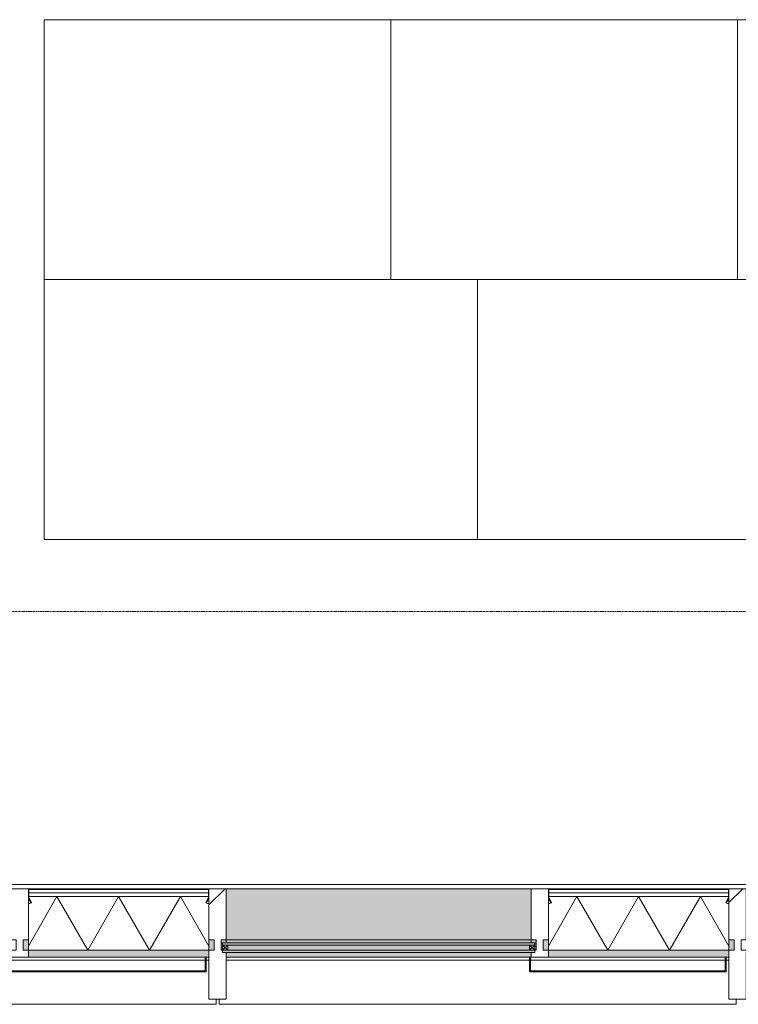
# Model space of a CAD drawing. Header units: millimetres. Extents: x -281 to 121694, y -16481 to 65128.
# Tile 5 of 256: x 11115 to 13602, y 8640 to 12050. Entities that reach past the tile are written whole.
import ezdxf

# ---------------------------------------------------------------- set-up
doc = ezdxf.new("R2010")
doc.units = ezdxf.units.MM
doc.linetypes.add('Grid Line', pattern=[12, 6, -2, 2, -2])
for name, color, linetype, lineweight in [('A--L$01A__Algemeen', 7, 'Continuous', 5), ('A--L$07A__Stramien', 1, 'Continuous', 5), ('A--L21__Buitenwanden', 3, 'Continuous', 5), ('A--L3__Afbouw', 2, 'Continuous', 5), ('A--L82__LosseGebruikersInvent', 1, 'Continuous', 5), ('A--LD21__DetailPenFijnHidden', 1, 'Continuous', 5)]:
    doc.layers.add(name, color=color, linetype=linetype, lineweight=lineweight)

# ---------------------------------------------------------------- blocks, each defined once
blk = doc.blocks.new('NLRS_21_CWP_glass panel _T_D__gen_cpz - NLRS_21_10_CWP_vliesgevel isolatie 30min_gen_cpz-73493174-L_80_ 14')
at = {"layer": 'A--L$01A__Algemeen'}
h = blk.add_hatch(dxfattribs=at)
h.set_pattern_fill('FP_121', color=256, style=0, pattern_type=2)
h.set_pattern_definition([(45, (-11457.5, -9040), (-449.013, 449.013), []), (45, (-11298.75, -9040), (0, 898.026), []), (45, (-11616.25, -9040), (0, 898.026), [])])
h.paths.add_polyline_path([(303.1, -48.8), (311.8, -33.7), (310.1, -32.7), (301.3, -47.8)])
h.paths.add_polyline_path([(-303.1, -48.8), (-301.3, -47.8), (-310.1, -32.7), (-311.8, -33.7), (-310.1, -36.7)])
h.paths.add_polyline_path([(310.5, -31.2), (312.5, -31.2), (312.5, -5), (310.5, -5)])
h.paths.add_polyline_path([(-310.5, -31.2), (-310.5, -5), (-312.5, -5), (-312.5, -31.2)])
h.paths.add_polyline_path([(134.6, -2), (307.5, -2), (307.5, 0), (-307.5, 0), (-307.5, -2), (-238.7, -2)])
for p, q in [((312.5, 0), (-312.5, 0)), ((307.5, 0), (-307.5, 0)), ((312.5, -212), (312.5, 0)), ((-312.5, 0), (-312.5, -212)), ((-312.5, -5), (-312.5, -31.2)), ((-312.5, -27), (312.5, -27)), ((-312.5, -212), (-312.5, -27)), ((-213.6, -27), (-312.5, -198.3)), ((312.5, -27), (-312.5, -27)), ((-312.5, -27), (-312.5, -212)), ((-312.5, -32.5), (-312.5, -51.3)), ((-303.1, -48.8), (-312.5, -32.5)), ((-311.8, -33.7), (-303.1, -48.8)), ((-310.5, -31.2), (-310.5, -5)), ((-310.5, -5), (-310.5, -14.5)), ((310.5, -14.5), (-310.5, -14.5)), ((-310.5, -14.5), (-310.5, -27)), ((-310.5, -14.5), (310.5, -14.5)), ((-310.5, -27), (310.5, -27)), ((-301.3, -47.8), (-310.1, -32.7)), ((-307.5, -2), (307.5, -2)), ((307.5, -2), (-307.5, -2)), ((-213.6, -27), (-106.8, -212)), ((0, -27), (-106.8, -212)), ((0, -27), (106.8, -212)), ((213.6, -27), (106.8, -212)), ((213.6, -27), (312.5, -198.3)), ((310.1, -32.7), (301.3, -47.8)), ((312.5, -32.5), (303.1, -48.8)), ((303.1, -48.8), (311.8, -33.7)), ((310.5, -5), (310.5, -31.2)), ((310.5, -14.5), (310.5, -5)), ((310.5, -27), (310.5, -14.5)), ((312.5, -31.2), (312.5, -5)), ((312.5, -27), (312.5, -212)), ((312.5, -212), (312.5, -27)), ((312.5, -51.3), (312.5, -32.5)), ((-303.1, -48.8), (-301.3, -47.8)), ((301.3, -47.8), (303.1, -48.8)), ((312.5, -212), (-312.5, -212)), ((-312.5, -212), (312.5, -212)), ((-312.5, -212), (312.5, -212))]:
    blk.add_line(p, q, dxfattribs=at)
for centre, radius, start, end in [((307.5, -5), 5, 360, 90), ((-307.5, -5), 5, 90, 180), ((-307.5, -31.2), 5, 180, 210), ((-307.5, -5), 3, 90, 180), ((-307.5, -5), 3, 90, 180), ((-307.5, -31.2), 3, 180, 210), ((307.5, -5), 3, 360, 90), ((307.5, -5), 3, 0, 90), ((307.5, -31.2), 3, 330, 360), ((307.5, -31.2), 5, 330, 0), ((-312.5, -32.5), 18.8, 270, 300), ((312.5, -32.5), 18.8, 240, 270)]:
    blk.add_arc(centre, radius, start, end, dxfattribs=at)
blk = doc.blocks.new('NLRS_21_CWP_glass panel _T_D__gen_cpz - NLRS_21_10_CWP_vliesgevel isolatie 30min_gen_cpz-V118-L_80_ 14')
at = {"layer": 'A--L$01A__Algemeen'}
h = blk.add_hatch(dxfattribs=at)
h.set_pattern_fill('FP_122', color=256, style=0, pattern_type=2)
h.set_pattern_definition([(45, (-13257.5, -9040), (-449.013, 449.013), []), (45, (-13098.75, -9040), (0, 898.026), []), (45, (-13416.25, -9040), (0, 898.026), [])])
h.paths.add_polyline_path([(303.1, -48.8), (311.8, -33.7), (310.1, -32.7), (301.3, -47.8)])
h.paths.add_polyline_path([(-303.1, -48.8), (-301.3, -47.8), (-310.1, -32.7), (-311.8, -33.7), (-310.1, -36.7)])
h.paths.add_polyline_path([(310.5, -31.2), (312.5, -31.2), (312.5, -5), (310.5, -5)])
h.paths.add_polyline_path([(-310.5, -31.2), (-310.5, -5), (-312.5, -5), (-312.5, -31.2)])
h.paths.add_polyline_path([(201.3, -2), (307.5, -2), (307.5, 0), (-307.5, 0), (-307.5, -2), (-172, -2)])
h = blk.add_hatch(dxfattribs=at)
h.set_pattern_fill('FP_123', color=256, style=0, pattern_type=2)
h.set_pattern_definition([(45, (-13257.5, -9040), (-42.4264, 42.4264), []), (135, (-13257.5, -9040), (-42.4264, -42.4264), [])])
h.paths.add_polyline_path([(312.5, -51.3), (311.8, -33.7), (303.1, -48.8), (311.8, -51.3)])
for p, q in [((312.5, 0), (-312.5, 0)), ((307.5, 0), (-307.5, 0)), ((312.5, -212), (312.5, 0)), ((-312.5, 0), (-312.5, -212)), ((-312.5, -5), (-312.5, -31.2)), ((-312.5, -27), (312.5, -27)), ((-312.5, -212), (-312.5, -27)), ((-213.6, -27), (-312.5, -198.3)), ((312.5, -27), (-312.5, -27)), ((-312.5, -27), (-312.5, -212)), ((-312.5, -32.5), (-312.5, -51.3)), ((-303.1, -48.8), (-312.5, -32.5)), ((-311.8, -33.7), (-303.1, -48.8)), ((-310.5, -31.2), (-310.5, -5)), ((-310.5, -5), (-310.5, -14.5)), ((310.5, -14.5), (-310.5, -14.5)), ((-310.5, -14.5), (-310.5, -27)), ((-310.5, -14.5), (310.5, -14.5)), ((-310.5, -27), (310.5, -27)), ((-301.3, -47.8), (-310.1, -32.7)), ((-307.5, -2), (307.5, -2)), ((307.5, -2), (-307.5, -2)), ((-213.6, -27), (-106.8, -212)), ((0, -27), (-106.8, -212)), ((0, -27), (106.8, -212)), ((213.6, -27), (106.8, -212)), ((213.6, -27), (312.5, -198.3)), ((310.1, -32.7), (301.3, -47.8)), ((312.5, -32.5), (303.1, -48.8)), ((303.1, -48.8), (311.8, -33.7)), ((310.5, -5), (310.5, -31.2)), ((310.5, -14.5), (310.5, -5)), ((310.5, -27), (310.5, -14.5)), ((312.5, -31.2), (312.5, -5)), ((312.5, -27), (312.5, -212)), ((312.5, -212), (312.5, -27)), ((312.5, -51.3), (312.5, -32.5)), ((-303.1, -48.8), (-301.3, -47.8)), ((301.3, -47.8), (303.1, -48.8)), ((312.5, -212), (-312.5, -212)), ((-312.5, -212), (312.5, -212)), ((-312.5, -212), (312.5, -212))]:
    blk.add_line(p, q, dxfattribs=at)
for centre, radius, start, end in [((307.5, -5), 5, 360, 90), ((-307.5, -5), 5, 90, 180), ((-307.5, -31.2), 5, 180, 210), ((-307.5, -5), 3, 90, 180), ((-307.5, -5), 3, 90, 180), ((-307.5, -31.2), 3, 180, 210), ((307.5, -5), 3, 360, 90), ((307.5, -5), 3, 0, 90), ((307.5, -31.2), 3, 330, 360), ((307.5, -31.2), 5, 330, 0), ((-312.5, -32.5), 18.8, 270, 300), ((312.5, -32.5), 18.8, 240, 270)]:
    blk.add_arc(centre, radius, start, end, dxfattribs=at)
blk = doc.blocks.new('Rectangular Mullion - 1332_210 x 60_30min zwart-47491177-L_80_ 14')
at = {"layer": 'A--L3__Afbouw'}
blk.add_hatch(color=256, dxfattribs=at).paths.add_polyline_path([(26160, 8803), (26170, 8803), (26170, 8827.2), (25545, 8827.2), (25545, 8803), (26157, 8803)])
for p, q in [((25545, 8827.2), (25545, 8828)), ((25545, 8827.2), (26170, 8827.2)), ((25545, 8803), (26157, 8803)), ((26160, 8803), (26170, 8803)), ((26170, 8828), (26170, 8827.2))]:
    blk.add_line(p, q, dxfattribs=at)
blk = doc.blocks.new('Rectangular Mullion - 1332_210 x 60_30min zwart-47491185-L_80_ 14')
at = {"layer": 'A--L3__Afbouw'}
for points in [[(27272.3, 8863.8), (27285, 8863.8), (27285, 9040), (26230, 9040), (26230, 8863.8), (26899, 8863.8)], [(26899, 8853), (27285, 8853), (27285, 8863), (26230, 8863), (26230, 8853), (26525.6, 8853)], [(27285, 8803), (27285, 8819), (26230, 8819), (26230, 8803), (27283, 8803)]]:
    blk.add_hatch(color=256, dxfattribs=at).paths.add_polyline_path(points)
for p, q in [((27285, 9040), (26230, 9040)), ((26230, 8863), (26230, 8863.8)), ((26230, 8863.8), (27285, 8863.8)), ((26230, 8853), (26230, 8863)), ((26230, 8863), (27285, 8863)), ((27285, 8863.8), (27285, 8863)), ((27285, 8863), (27285, 8853)), ((26230, 8803), (27280, 8803)), ((27283, 8803), (27285, 8803))]:
    blk.add_line(p, q, dxfattribs=at)
blk = doc.blocks.new('Rectangular Mullion - 1332_435 x 60_30min-V132-L_80_ 14')
at = {"layer": 'A--L3__Afbouw'}
h = blk.add_hatch(dxfattribs=at)
h.set_pattern_fill('FP_141', color=256, style=0, pattern_type=2)
h.set_pattern_definition([(315, (-13600, 9040), (449.013, 449.013), []), (315, (-13441.25, 9040), (898.026, 0), []), (315, (-13758.75, 9040), (898.026, 0), [])])
h.paths.add_polyline_path([(17, 382), (30, 382), (29.2, 221), (17, 221), (17, 213), (12, 212), (12, 177), (30, 176.2), (30, 0), (-30, 0), (-29.2, 177), (-12, 177), (-12, 212), (-30, 212.8), (-30, 382)])
for p, q in [((-30, 212.8), (-30, 382)), ((-30, 382), (30, 382)), ((30, 382), (30, 221)), ((-29.2, 212.8), (-30, 212.8)), ((-29.2, 212), (-29.2, 212.8)), ((-12, 212), (-29.2, 212)), ((-12, 177), (-12, 212)), ((29.2, 212), (12, 212)), ((12, 212), (12, 177)), ((30, 212.8), (29.2, 212.8)), ((29.2, 212.8), (29.2, 212)), ((-30, 176.2), (-29.2, 176.2)), ((-29.2, 176.2), (-29.2, 177)), ((-29.2, 177), (-12, 177)), ((12, 177), (29.2, 177)), ((29.2, 177), (29.2, 176.2)), ((29.2, 176.2), (30, 176.2)), ((30, 176.2), (30, 0)), ((30, 0), (-30, 0))]:
    blk.add_line(p, q, dxfattribs=at)
blk = doc.blocks.new('Rectangular Mullion - 1332_435 x 60_30min-V133-L_80_ 14')
at = {"layer": 'A--L3__Afbouw'}
h = blk.add_hatch(dxfattribs=at)
h.set_pattern_fill('FP_142', color=256, style=0, pattern_type=2)
h.set_pattern_definition([(315, (-11800, 9040), (449.013, 449.013), []), (315, (-11641.25, 9040), (898.026, 0), []), (315, (-11958.75, 9040), (898.026, 0), [])])
h.paths.add_polyline_path([(17, 382), (30, 382), (29.2, 221), (17, 221), (17, 213), (12, 212), (12, 177), (30, 176.2), (30, 0), (-30, 0), (-29.2, 177), (-12, 177), (-12, 212), (-30, 212.8), (-30, 382)])
for p, q in [((-30, 212.8), (-30, 382)), ((-30, 382), (30, 382)), ((30, 382), (30, 221)), ((-29.2, 212.8), (-30, 212.8)), ((-29.2, 212), (-29.2, 212.8)), ((-12, 212), (-29.2, 212)), ((-12, 177), (-12, 212)), ((29.2, 212), (12, 212)), ((12, 212), (12, 177)), ((30, 212.8), (29.2, 212.8)), ((29.2, 212.8), (29.2, 212)), ((-30, 176.2), (-29.2, 176.2)), ((-29.2, 176.2), (-29.2, 177)), ((-29.2, 177), (-12, 177)), ((12, 177), (29.2, 177)), ((29.2, 177), (29.2, 176.2)), ((29.2, 176.2), (30, 176.2)), ((30, 176.2), (30, 0)), ((30, 0), (-30, 0))]:
    blk.add_line(p, q, dxfattribs=at)
blk = doc.blocks.new('Rectangular Mullion - 1332_210 x 60_30min zwart-56819415-L_80_ 14')
at = {"layer": 'A--LD21__DetailPenFijnHidden'}
h = blk.add_hatch(color=256, dxfattribs=at)
h.paths.add_polyline_path([(10012, 8853), (10030, 8853), (10029.2, 8863), (10012, 8863), (10012, 8856.9)])
h.paths.add_polyline_path([(11085, 8853), (11103, 8853), (11103, 8863), (11085, 8863), (11085, 8856.9)])
blk = doc.blocks.new('Rectangular Mullion - 1332_210 x 60_30min zwart-56819417-L_80_ 14')
at = {"layer": 'A--LD21__DetailPenFijnHidden'}
h = blk.add_hatch(color=256, dxfattribs=at)
h.paths.add_polyline_path([(26170.8, 8828), (26188, 8828), (26188, 8863), (26170, 8863), (26170, 8828)])
h.paths.add_polyline_path([(25527, 8828), (25545, 8828), (25544.2, 8863), (25527, 8863), (25527, 8856.9)])
blk = doc.blocks.new('Rectangular Mullion - 1332_210 x 60_30min zwart-V155-L_80_ 14')
at = {"layer": 'A--L3__Afbouw'}
for p, q in [((-30, 221), (-30, 237)), ((-30, 237), (30, 237)), ((-29.2, 212.8), (-30, 212.8)), ((-29.2, 212), (-29.2, 212.8)), ((-12, 212), (-29.2, 212)), ((-12, 177), (-12, 212)), ((29.2, 212), (12, 212)), ((12, 212), (12, 177)), ((30, 212.8), (29.2, 212.8)), ((29.2, 212.8), (29.2, 212)), ((30, 237), (30, 212.8)), ((-30, 0), (-30, 176.2)), ((-30, 176.2), (-29.2, 176.2)), ((-29.2, 176.2), (-29.2, 177)), ((-29.2, 177), (-12, 177)), ((12, 177), (29.2, 177)), ((29.2, 177), (29.2, 176.2)), ((29.2, 176.2), (30, 176.2)), ((30, 0), (-30, 0))]:
    blk.add_line(p, q, dxfattribs=at)
blk = doc.blocks.new('Rectangular Mullion - 1332_210 x 60_30min zwart-V156-L_80_ 14')
at = {"layer": 'A--L3__Afbouw'}
for p, q in [((-30, 221), (-30, 237)), ((-30, 237), (30, 237)), ((-29.2, 212.8), (-30, 212.8)), ((-29.2, 212), (-29.2, 212.8)), ((-12, 212), (-29.2, 212)), ((-12, 177), (-12, 212)), ((29.2, 212), (12, 212)), ((12, 212), (12, 177)), ((30, 212.8), (29.2, 212.8)), ((29.2, 212.8), (29.2, 212)), ((30, 237), (30, 212.8)), ((-30, 0), (-30, 176.2)), ((-30, 176.2), (-29.2, 176.2)), ((-29.2, 176.2), (-29.2, 177)), ((-29.2, 177), (-12, 177)), ((12, 177), (29.2, 177)), ((29.2, 177), (29.2, 176.2)), ((29.2, 176.2), (30, 176.2)), ((30, 0), (-30, 0))]:
    blk.add_line(p, q, dxfattribs=at)
blk = doc.blocks.new('NLRS_82_FU_UN_lab en spoel tafels_gen_kad - labtafel zonder onderkast dxbxh 900x1500x950-49224559-L_80_ 14')
at = {"layer": 'A--L$01A__Algemeen'}
for p, q in [((750, 262.7), (-750, 262.7)), ((-750, 262.7), (-750, -637.3)), ((750, -637.3), (750, 262.7)), ((-750, -637.3), (750, -637.3))]:
    blk.add_line(p, q, dxfattribs=at)
blk = doc.blocks.new('NLRS_82_FU_UN_lab en spoel tafels_gen_kad - labtafel zonder onderkast dxbxh 900x1800x950-49223878-L_80_ 14')
at = {"layer": 'A--L$01A__Algemeen'}
for p, q in [((900, 262.7), (-900, 262.7)), ((-900, 262.7), (-900, -637.3)), ((900, -637.3), (900, 262.7)), ((-900, -637.3), (900, -637.3))]:
    blk.add_line(p, q, dxfattribs=at)
blk = doc.blocks.new('NLRS_82_FU_UN_lab en spoel tafels_gen_kad - labtafel zonder onderkast dxbxh 900x1200x950-V231-L_80_ 14')
at = {"layer": 'A--L$01A__Algemeen'}
for p, q in [((600, 262.7), (-600, 262.7)), ((-600, 262.7), (-600, -637.3)), ((600, -637.3), (600, 262.7)), ((-600, -637.3), (600, -637.3))]:
    blk.add_line(p, q, dxfattribs=at)
blk = doc.blocks.new('NLRS_82_FU_UN_lab en spoel tafels_gen_kad - labtafel zonder onderkast dxbxh 900x1200x950-49245722-L_80_ 14')
at = {"layer": 'A--L$01A__Algemeen'}
for p, q in [((600, 637.3), (-600, 637.3)), ((-600, 637.3), (-600, -262.7)), ((600, -262.7), (600, 637.3)), ((-600, -262.7), (600, -262.7))]:
    blk.add_line(p, q, dxfattribs=at)
blk = doc.blocks.new('Rectangular Mullion - gevelband kader-V285-L_80_ 14')
at = {"layer": 'A--L3__Afbouw'}
for p, q in [((24430, 8793), (25480, 8793)), ((25483, 8793), (26157, 8793)), ((26160, 8793), (26170, 8793)), ((24404.9, 8640), (24404.9, 8658)), ((26194.9, 8640), (24404.9, 8640)), ((26194.9, 8658), (26194.9, 8640))]:
    blk.add_line(p, q, dxfattribs=at)
blk = doc.blocks.new('CSWK_double-triple glass panel - CSWK_double-triple glass panel-73654250-L_80_ 14')
at = {"layer": 'A--L$01A__Algemeen'}
for points in [[(540.5, -195), (540.5, -187), (-540.5, -187), (-540.5, -195), (354.6, -195)], [(540.5, -221), (540.5, -213), (-540.5, -213), (-540.5, -221), (354.6, -221)]]:
    blk.add_hatch(color=256, dxfattribs=at).paths.add_polyline_path(points)
at = {"layer": 'A--L82__LosseGebruikersInvent'}
blk.add_hatch(color=256, dxfattribs=at).paths.add_polyline_path([(-527.5, -213), (545.5, -212), (545.5, -187), (540.5, -187), (540.5, -195), (-540.5, -195), (-540.5, -187), (-545.5, -187), (-545.5, -212), (-527.5, -212.8)])
at = {"layer": 'A--L$01A__Algemeen'}
for p, q in [((-540.5, -187), (540.5, -187)), ((-540.5, -195), (-540.5, -187)), ((540.5, -195), (-540.5, -195)), ((-540.5, -195), (-540.5, -213)), ((-522.5, -195), (-540.5, -195)), ((-540.5, -213), (-522.5, -195)), ((-522.5, -213), (-540.5, -195)), ((-522.5, -213), (-522.5, -195)), ((522.5, -195), (522.5, -213)), ((540.5, -195), (522.5, -195)), ((522.5, -213), (540.5, -195)), ((540.5, -213), (522.5, -195)), ((540.5, -187), (540.5, -195)), ((540.5, -213), (540.5, -195)), ((-540.5, -213), (540.5, -213)), ((-540.5, -221), (-540.5, -213)), ((-540.5, -213), (-522.5, -213)), ((540.5, -221), (-540.5, -221)), ((522.5, -213), (540.5, -213)), ((540.5, -213), (540.5, -221))]:
    blk.add_line(p, q, dxfattribs=at)
at = {"layer": 'A--L82__LosseGebruikersInvent'}
for p, q in [((-545.5, -187), (-540.5, -187)), ((540.5, -187), (545.5, -187))]:
    blk.add_line(p, q, dxfattribs=at)
blk = doc.blocks.new('NLRS_82_FU_UN_lab en spoel tafels_gen_kad - labtafel zonder onderkast dxbxh 900x1200x950-V403-L_80_ 14')
at = {"layer": 'A--L$01A__Algemeen'}
for p, q in [((600, 262.7), (-600, 262.7)), ((600, -637.3), (600, 262.7)), ((-600, -637.3), (600, -637.3))]:
    blk.add_line(p, q, dxfattribs=at)
blk = doc.blocks.new('zetwerk - NLRS_41_12_05_GM_zetwerk gevel_gen_cpz-73493256-L_80_ 14')
at = {"layer": 'A--L$01A__Algemeen'}
for p, q in [((-374.5, 0), (-377.5, 0)), ((-377.5, 0), (-377.5, -50)), ((-374.5, -47), (-374.5, 0)), ((302.5, 0), (299.5, 0)), ((299.5, 0), (299.5, -47)), ((302.5, -50), (302.5, 0)), ((-377.5, -50), (302.5, -50)), ((299.5, -47), (-374.5, -47))]:
    blk.add_line(p, q, dxfattribs=at)

msp = doc.modelspace()

# ---------------------------------------------------------------- linework, layer by layer
at = {"layer": 'A--L$07A__Stramien', "linetype": 'Grid Line'}
msp.add_line((100373, 10000), (-281.1, 10000), dxfattribs=at)
at = {"layer": 'A--L21__Buitenwanden'}
for p, q in [((9355, 9055), (25485, 9055)), ((12885, 9040), (11830, 9040))]:
    msp.add_line(p, q, dxfattribs=at)

# ---------------------------------------------------------------- block references
at = {"layer": 'A--L$01A__Algemeen'}
for name, p in [('CSWK_double-triple glass panel - CSWK_double-triple glass panel-73654250-L_80_ 14', (12357.5, 9040)), ('zetwerk - NLRS_41_12_05_GM_zetwerk gevel_gen_cpz-73493256-L_80_ 14', (11457.5, 8803)), ('zetwerk - NLRS_41_12_05_GM_zetwerk gevel_gen_cpz-73493256-L_80_ 14', (13257.5, 8803))]:
    msp.add_blockref(name, p, dxfattribs=at)
at = {"layer": 'A--L3__Afbouw', "extrusion": (0, 0, -1), "rotation": 180}
for name, p in [('Rectangular Mullion - 1332_210 x 60_30min zwart-V156-L_80_ 14', (-11115, 9040)), ('Rectangular Mullion - 1332_435 x 60_30min-V133-L_80_ 14', (-11800, 9040)), ('Rectangular Mullion - 1332_210 x 60_30min zwart-V155-L_80_ 14', (-12915, 9040)), ('Rectangular Mullion - 1332_435 x 60_30min-V132-L_80_ 14', (-13600, 9040))]:
    msp.add_blockref(name, p, dxfattribs=at)
at = {"layer": 'A--L3__Afbouw'}
for name, p in [('Rectangular Mullion - 1332_210 x 60_30min zwart-47491185-L_80_ 14', (-14400, 0)), ('Rectangular Mullion - 1332_210 x 60_30min zwart-47491177-L_80_ 14', (-14400, 0)), ('Rectangular Mullion - 1332_210 x 60_30min zwart-47491177-L_80_ 14', (-12600, 0)), ('Rectangular Mullion - gevelband kader-V285-L_80_ 14', (-14400, 0)), ('Rectangular Mullion - gevelband kader-V285-L_80_ 14', (-12600, 0))]:
    msp.add_blockref(name, p, dxfattribs=at)
at = {"layer": 'A--L82__LosseGebruikersInvent'}
for name, p in [('NLRS_82_FU_UN_lab en spoel tafels_gen_kad - labtafel zonder onderkast dxbxh 900x1200x950-49245722-L_80_ 14', (11800, 11412.4)), ('NLRS_82_FU_UN_lab en spoel tafels_gen_kad - labtafel zonder onderkast dxbxh 900x1500x950-49224559-L_80_ 14', (11950, 10887.1)), ('NLRS_82_FU_UN_lab en spoel tafels_gen_kad - labtafel zonder onderkast dxbxh 900x1800x950-49223878-L_80_ 14', (13600, 10887.1)), ('NLRS_21_CWP_glass panel _T_D__gen_cpz - NLRS_21_10_CWP_vliesgevel isolatie 30min_gen_cpz-73493174-L_80_ 14', (11457.5, 9040)), ('NLRS_21_CWP_glass panel _T_D__gen_cpz - NLRS_21_10_CWP_vliesgevel isolatie 30min_gen_cpz-V118-L_80_ 14', (13257.5, 9040))]:
    msp.add_blockref(name, p, dxfattribs=at)
at = {"layer": 'A--L82__LosseGebruikersInvent', "rotation": 180}
for name, p in [('NLRS_82_FU_UN_lab en spoel tafels_gen_kad - labtafel zonder onderkast dxbxh 900x1200x950-V231-L_80_ 14', (13000, 11412.4)), ('NLRS_82_FU_UN_lab en spoel tafels_gen_kad - labtafel zonder onderkast dxbxh 900x1200x950-V403-L_80_ 14', (14200, 11412.4))]:
    msp.add_blockref(name, p, dxfattribs=at)
at = {"layer": 'A--LD21__DetailPenFijnHidden'}
for name, p in [('Rectangular Mullion - 1332_210 x 60_30min zwart-56819417-L_80_ 14', (-14400, 0)), ('Rectangular Mullion - 1332_210 x 60_30min zwart-56819415-L_80_ 14', (1800, 0)), ('Rectangular Mullion - 1332_210 x 60_30min zwart-56819417-L_80_ 14', (-12600, 0))]:
    msp.add_blockref(name, p, dxfattribs=at)

doc.saveas('drawing.dxf')
